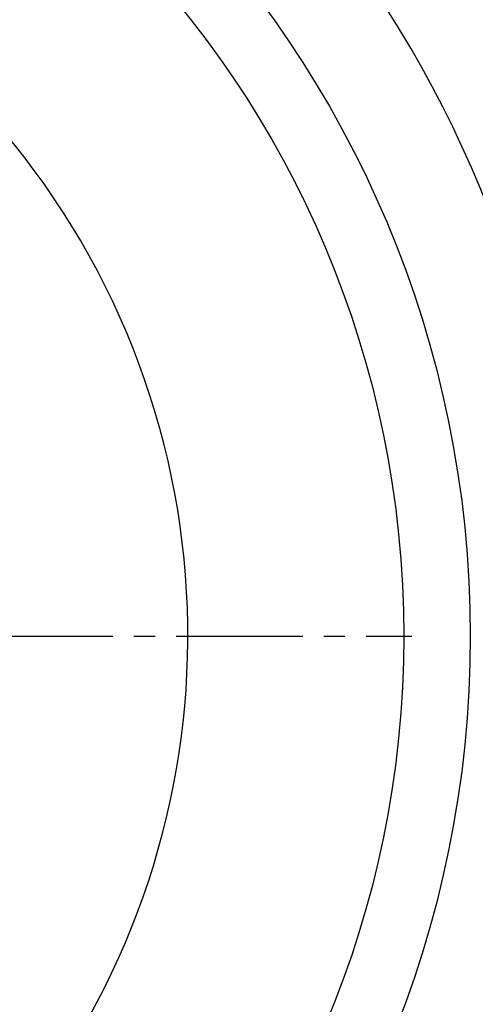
# Model space of a CAD drawing. Header units: millimetres. Extents: x 2719 to 13968, y 3953 to 13921.
# Tile 106 of 160: x 5623 to 5691, y 8486 to 8634. Entities that reach past the tile are written whole.
import ezdxf

# ---------------------------------------------------------------- set-up
doc = ezdxf.new("R2010")
doc.units = ezdxf.units.MM
doc.linetypes.add('CENTER2', pattern=[28.575, 19.05, -3.175, 3.175, -3.175])

msp = doc.modelspace()

# ---------------------------------------------------------------- linework, layer by layer
at = {"linetype": 'CENTER2'}
msp.add_line((5560.509, 8540.921), (5681.693, 8540.921), dxfattribs=at)
at = {"color": 7, "linetype": 'Continuous', "lineweight": 25}
for radius in [159.979, 149.98]:
    msp.add_circle((5530.513, 8540.921), radius, dxfattribs=at)
at = {"color": 30, "true_color": 0xf26722}
for radius, start, end in [(2359.686, 330, 180), (823.781, 209.442633, 59.442633)]:
    msp.add_arc((5530.513, 8540.921), radius, start, end, dxfattribs=at)
at = {"color": 7, "linetype": 'Continuous', "lineweight": 25}
for radius, start, end in [(174.977, 281.09693, 206.5391), (117.484, 308.77394, 260.07608)]:
    msp.add_arc((5530.513, 8540.921), radius, start, end, dxfattribs=at)

doc.saveas('drawing.dxf')
